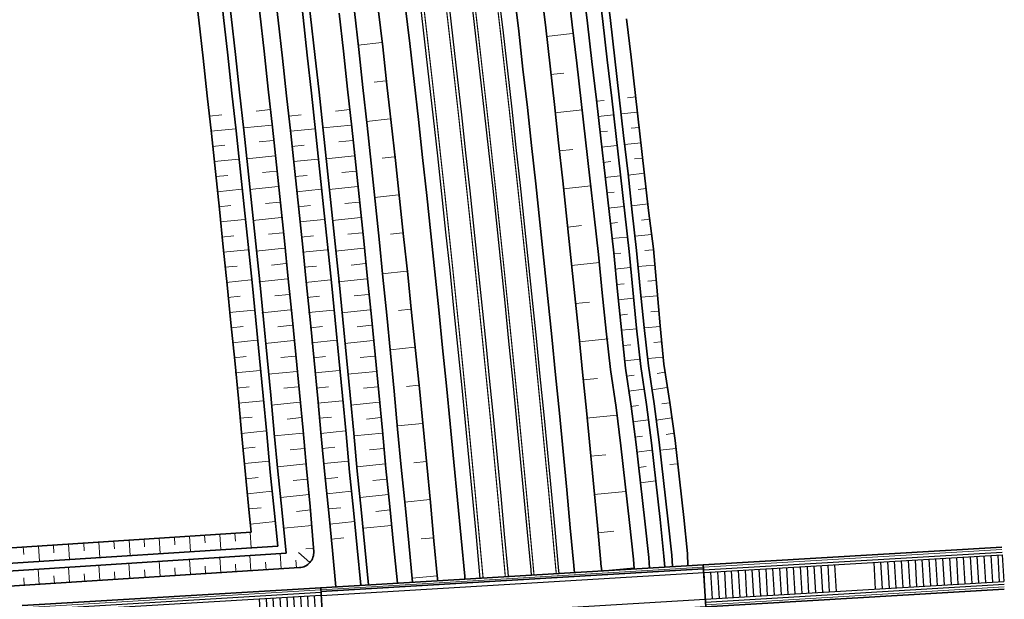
# Model space of a CAD drawing. Header units: metres. Extents: x 154839 to 161660, y 370737 to 378039.
# Tile 71 of 121: x 157143 to 157271, y 373271 to 373346. Entities that reach past the tile are written whole.
import ezdxf

# ---------------------------------------------------------------- set-up
doc = ezdxf.new("R2010")
doc.units = ezdxf.units.M
doc.linetypes.add('VW-3-3_STREEP', pattern=[6, 3, -3])
for name, color, linetype, lineweight in [('B-WE-GW-TALUDARCERING_LANG-G', 100, 'Continuous', 18), ('B-WE-GW-TALUDARCERING_WATER-G', 130, 'Continuous', 18), ('N-CO-BC-BETONVORM-G', 2, 'Continuous', 35), ('N-WE-BV-LEUNING-G', 1, 'BV-LEUNING', 9), ('N-WE-GW-GRONDWERK_BERM-G', 100, 'Continuous', 35), ('N-WE-GW-WATERGANG-G', 130, 'Continuous', 35), ('N-WE-VH-VERHARDING_HALFVERHARDING_BERM-G', 252, 'Continuous', 35), ('N-WE-VH-VERHARDING_KANTVERHARDING-G', 210, 'Continuous', 30), ('N-WE-VW-MARKERING_LANGS_STREEP_33_015-G', 7, 'VW-3-3_STREEP', 35), ('N-WE-VW-MARKERING_LANGS_STREEP_DOORGETROKKEN_015-G', 7, 'Continuous', 35)]:
    doc.layers.add(name, color=color, linetype=linetype, lineweight=lineweight)
doc.layers.add('TDNL----_traptredes', color=1, linetype='Continuous')
doc.linetypes.add('BV-LEUNING', pattern='A,1,[69,NLCS.shx,S=0.2,R=0,X=0,Y=0],1', length=2)

msp = doc.modelspace()

# ---------------------------------------------------------------- linework, layer by layer
at = {"layer": 'B-WE-GW-TALUDARCERING_LANG-G'}
for p, q in [((157211.41, 373344.24), (157214.83, 373344.62)), ((157189.96, 373343.43), (157186.87, 373343.09)), ((157211.97, 373339.26), (157213.71, 373339.46)), ((157190.5, 373338.46), (157188.97, 373338.29)), ((157212.53, 373334.29), (157216.07, 373334.68)), ((157191.04, 373333.49), (157187.95, 373333.16)), ((157213.08, 373329.31), (157214.87, 373329.51)), ((157191.58, 373328.53), (157190.02, 373328.36)), ((157213.64, 373324.34), (157217.22, 373324.74)), ((157192.12, 373323.56), (157188.99, 373323.23)), ((157214.2, 373319.36), (157215.99, 373319.56)), ((157192.66, 373318.6), (157191.08, 373318.43)), ((157214.71, 373314.38), (157218.35, 373314.74)), ((157193.19, 373313.63), (157190.02, 373313.29)), ((157193.73, 373308.67), (157192.13, 373308.5)), ((157215.2, 373309.4), (157217.06, 373309.58)), ((157215.69, 373304.42), (157219.48, 373304.79)), ((157194.27, 373303.7), (157191.05, 373303.36)), ((157216.18, 373299.43), (157218.11, 373299.63)), ((157194.81, 373298.74), (157193.17, 373298.56)), ((157216.67, 373294.45), (157220.61, 373294.84)), ((157195.29, 373293.77), (157192.01, 373293.45)), ((157217.17, 373289.47), (157219.17, 373289.67)), ((157195.77, 373288.8), (157194.13, 373288.64)), ((157217.66, 373284.49), (157221.74, 373284.89)), ((157196.24, 373283.83), (157192.97, 373283.51)), ((157218.15, 373279.51), (157220.23, 373279.71)), ((157196.72, 373278.85), (157195.09, 373278.7)), ((157218.64, 373274.52), (157222.87, 373274.94)), ((157197.2, 373273.88), (157193.93, 373273.57))]:
    msp.add_line(p, q, dxfattribs=at)
at = {"layer": 'B-WE-GW-TALUDARCERING_WATER-G'}
for p, q in [((157217.97, 373335.78), (157218.97, 373335.89)), ((157223.09, 373336.36), (157222.02, 373336.24)), ((157175.45, 373334.69), (157173.58, 373334.5)), ((157185.8, 373334.69), (157183.93, 373334.5)), ((157223.31, 373334.37), (157221.18, 373334.12)), ((157167.49, 373333.83), (157169.11, 373333.99)), ((157177.84, 373333.83), (157179.46, 373333.99)), ((157218.19, 373333.79), (157220.18, 373334)), ((157167.69, 373331.86), (157170.92, 373332.18)), ((157175.65, 373332.68), (157171.92, 373332.31)), ((157178.04, 373331.86), (157181.28, 373332.18)), ((157186, 373332.68), (157182.27, 373332.31)), ((157218.41, 373331.8), (157219.4, 373331.9)), ((157223.54, 373332.37), (157222.48, 373332.25)), ((157175.85, 373330.67), (157173.98, 373330.49)), ((157186.2, 373330.67), (157184.34, 373330.49)), ((157167.89, 373329.89), (157169.5, 373330.05)), ((157178.24, 373329.89), (157179.86, 373330.05)), ((157218.62, 373329.8), (157220.61, 373330.02)), ((157223.77, 373330.38), (157221.63, 373330.13)), ((157168.09, 373327.92), (157171.32, 373328.24)), ((157176.05, 373328.66), (157172.32, 373328.29)), ((157178.44, 373327.92), (157181.67, 373328.24)), ((157186.4, 373328.66), (157182.67, 373328.29)), ((157218.84, 373327.81), (157219.84, 373327.92)), ((157224, 373328.38), (157222.93, 373328.26)), ((157176.25, 373326.66), (157174.39, 373326.47)), ((157186.61, 373326.66), (157184.74, 373326.47)), ((157168.28, 373325.95), (157169.9, 373326.11)), ((157178.64, 373325.95), (157180.25, 373326.11)), ((157219.06, 373325.82), (157221.05, 373326.04)), ((157224.23, 373326.39), (157222.09, 373326.14)), ((157168.48, 373323.98), (157171.72, 373324.3)), ((157176.45, 373324.65), (157172.72, 373324.27)), ((157178.83, 373323.98), (157182.07, 373324.3)), ((157186.81, 373324.65), (157183.08, 373324.27)), ((157224.45, 373324.39), (157223.38, 373324.27)), ((157219.27, 373323.83), (157220.27, 373323.94)), ((157168.68, 373322.01), (157170.3, 373322.17)), ((157176.66, 373322.64), (157174.79, 373322.45)), ((157179.03, 373322.01), (157180.65, 373322.17)), ((157187.01, 373322.64), (157185.14, 373322.45)), ((157219.49, 373321.84), (157221.48, 373322.05)), ((157224.68, 373322.4), (157222.53, 373322.15)), ((157168.88, 373320.04), (157172.11, 373320.36)), ((157176.86, 373320.63), (157173.13, 373320.25)), ((157179.23, 373320.04), (157182.46, 373320.36)), ((157187.21, 373320.63), (157183.48, 373320.25)), ((157224.91, 373320.41), (157223.83, 373320.28)), ((157219.71, 373319.85), (157220.7, 373319.96)), ((157169.08, 373318.07), (157170.69, 373318.23)), ((157177.06, 373318.62), (157175.19, 373318.43)), ((157179.43, 373318.07), (157181.04, 373318.23)), ((157187.41, 373318.62), (157185.55, 373318.43)), ((157219.92, 373317.86), (157221.91, 373318.07)), ((157225.13, 373318.41), (157222.95, 373318.2)), ((157169.27, 373316.1), (157172.51, 373316.42)), ((157177.26, 373316.61), (157173.53, 373316.24)), ((157179.63, 373316.1), (157182.86, 373316.42)), ((157187.61, 373316.61), (157183.88, 373316.24)), ((157225.32, 373316.41), (157224.24, 373316.31)), ((157220.14, 373315.86), (157221.14, 373315.97)), ((157169.47, 373314.13), (157171.09, 373314.29)), ((157177.46, 373314.6), (157175.6, 373314.42)), ((157179.82, 373314.13), (157181.44, 373314.29)), ((157187.82, 373314.6), (157185.95, 373314.42)), ((157220.36, 373313.87), (157222.35, 373314.09)), ((157225.5, 373314.41), (157223.37, 373314.21)), ((157169.67, 373312.16), (157172.9, 373312.48)), ((157177.67, 373312.6), (157173.93, 373312.22)), ((157180.02, 373312.16), (157183.26, 373312.48)), ((157188.02, 373312.6), (157184.29, 373312.22)), ((157220.57, 373311.88), (157221.57, 373311.99)), ((157225.69, 373312.41), (157224.64, 373312.31)), ((157169.87, 373310.19), (157171.48, 373310.35)), ((157177.87, 373310.59), (157176, 373310.4)), ((157180.22, 373310.19), (157181.84, 373310.35)), ((157188.22, 373310.59), (157186.35, 373310.4)), ((157220.79, 373309.89), (157222.78, 373310.11)), ((157225.88, 373310.42), (157223.79, 373310.22)), ((157178.07, 373308.58), (157174.34, 373308.2)), ((157188.42, 373308.58), (157184.69, 373308.2)), ((157170.06, 373308.22), (157173.3, 373308.55)), ((157180.42, 373308.22), (157183.65, 373308.55)), ((157221.01, 373307.9), (157222, 373308.01)), ((157226.07, 373308.42), (157225.04, 373308.32)), ((157170.26, 373306.25), (157171.88, 373306.41)), ((157178.27, 373306.57), (157176.41, 373306.38)), ((157180.62, 373306.25), (157182.23, 373306.41)), ((157188.62, 373306.57), (157186.76, 373306.38)), ((157221.22, 373305.91), (157223.21, 373306.12)), ((157226.26, 373306.42), (157224.22, 373306.23)), ((157170.46, 373304.28), (157173.69, 373304.61)), ((157178.47, 373304.56), (157174.74, 373304.19)), ((157180.81, 373304.28), (157184.05, 373304.61)), ((157188.83, 373304.56), (157185.09, 373304.19)), ((157221.44, 373303.92), (157222.43, 373304.02)), ((157226.45, 373304.42), (157225.44, 373304.33)), ((157170.66, 373302.31), (157172.28, 373302.47)), ((157178.67, 373302.55), (157176.81, 373302.36)), ((157181.01, 373302.31), (157182.63, 373302.47)), ((157189.03, 373302.55), (157187.16, 373302.36)), ((157226.63, 373302.42), (157224.64, 373302.23)), ((157221.66, 373301.92), (157223.65, 373302.14)), ((157170.86, 373300.34), (157174.09, 373300.67)), ((157178.88, 373300.54), (157175.15, 373300.17)), ((157181.21, 373300.34), (157184.44, 373300.67)), ((157189.23, 373300.54), (157185.5, 373300.17)), ((157221.9, 373299.94), (157222.89, 373300.06)), ((157226.88, 373300.43), (157225.89, 373300.28)), ((157171.05, 373298.37), (157172.67, 373298.53)), ((157179.08, 373298.54), (157177.21, 373298.35)), ((157181.41, 373298.37), (157183.02, 373298.53)), ((157189.43, 373298.54), (157187.57, 373298.35)), ((157227.18, 373298.45), (157225.19, 373298.15)), ((157222.15, 373297.95), (157224.17, 373298.21)), ((157171.25, 373296.4), (157174.49, 373296.73)), ((157179.28, 373296.53), (157175.55, 373296.15)), ((157181.6, 373296.4), (157184.84, 373296.73)), ((157189.63, 373296.53), (157185.9, 373296.15)), ((157222.41, 373295.96), (157223.43, 373296.09)), ((157227.47, 373296.46), (157226.47, 373296.31)), ((157171.45, 373294.43), (157173.07, 373294.59)), ((157179.48, 373294.52), (157177.62, 373294.33)), ((157181.8, 373294.43), (157183.42, 373294.59)), ((157189.83, 373294.52), (157187.97, 373294.33)), ((157227.77, 373294.47), (157225.75, 373294.17)), ((157222.67, 373293.98), (157224.73, 373294.24)), ((157171.65, 373292.46), (157174.88, 373292.79)), ((157179.68, 373292.51), (157175.95, 373292.13)), ((157182, 373292.46), (157185.24, 373292.79)), ((157190.04, 373292.51), (157186.31, 373292.13)), ((157222.92, 373291.99), (157223.95, 373292.12)), ((157228.07, 373292.49), (157227.03, 373292.33)), ((157171.85, 373290.49), (157173.46, 373290.65)), ((157182.2, 373290.49), (157183.82, 373290.65)), ((157179.89, 373290.5), (157178.02, 373290.31)), ((157190.24, 373290.5), (157188.37, 373290.31)), ((157223.18, 373290), (157225.21, 373290.26)), ((157228.33, 373290.5), (157226.22, 373290.27)), ((157172.04, 373288.52), (157175.28, 373288.85)), ((157180.09, 373288.49), (157176.36, 373288.12)), ((157182.4, 373288.52), (157185.63, 373288.85)), ((157190.44, 373288.49), (157186.71, 373288.12)), ((157223.44, 373288.02), (157224.44, 373288.15)), ((157228.54, 373288.5), (157227.5, 373288.39)), ((157172.24, 373286.55), (157173.86, 373286.71)), ((157180.29, 373286.48), (157178.42, 373286.3)), ((157182.59, 373286.55), (157184.21, 373286.71)), ((157190.64, 373286.48), (157188.78, 373286.3)), ((157223.69, 373286.03), (157225.68, 373286.29)), ((157172.44, 373284.58), (157175.67, 373284.91)), ((157180.49, 373284.47), (157176.76, 373284.1)), ((157182.79, 373284.58), (157186.03, 373284.91)), ((157190.84, 373284.47), (157187.11, 373284.1)), ((157172.64, 373282.61), (157174.25, 373282.77)), ((157180.69, 373282.47), (157178.83, 373282.28)), ((157182.99, 373282.61), (157184.61, 373282.77)), ((157191.05, 373282.47), (157189.18, 373282.28)), ((157172.83, 373280.64), (157176.07, 373280.97)), ((157180.89, 373280.46), (157177.16, 373280.08)), ((157183.19, 373280.64), (157186.42, 373280.97)), ((157191.25, 373280.46), (157187.52, 373280.08)), ((157164.89, 373279.04), (157165.02, 373277.04)), ((157166.86, 373279.16), (157166.93, 373278.17)), ((157168.84, 373279.29), (157168.96, 373277.3)), ((157170.81, 373279.42), (157170.87, 373278.42)), ((157172.78, 373279.54), (157172.91, 373277.55)), ((157145.18, 373277.77), (157145.31, 373275.78)), ((157147.15, 373277.9), (157147.22, 373276.9)), ((157149.12, 373278.03), (157149.25, 373276.03)), ((157151.09, 373278.15), (157151.16, 373277.15)), ((157153.07, 373278.28), (157153.19, 373276.28)), ((157155.04, 373278.41), (157155.1, 373277.41)), ((157157.01, 373278.53), (157157.14, 373276.54)), ((157158.98, 373278.66), (157159.04, 373277.66)), ((157160.95, 373278.79), (157161.08, 373276.79)), ((157162.92, 373278.91), (157162.99, 373277.91)), ((157183.39, 373278.67), (157185, 373278.84)), ((157143.21, 373277.65), (157143.27, 373276.65)), ((157172.9, 373274.54), (157172.77, 373276.54)), ((157176.84, 373274.8), (157176.72, 373276.79)), ((157180.59, 373275.62), (157179.09, 373276.94)), ((157181.06, 373277.47), (157180.07, 373277.41)), ((157153.19, 373273.28), (157153.06, 373275.27)), ((157157.13, 373273.53), (157157, 373275.53)), ((157161.07, 373273.78), (157160.95, 373275.78)), ((157165.02, 373274.04), (157164.89, 373276.03)), ((157168.96, 373274.29), (157168.83, 373276.28)), ((157170.93, 373274.42), (157170.87, 373275.41)), ((157174.87, 373274.67), (157174.81, 373275.67)), ((157178.82, 373274.92), (157178.75, 373275.92)), ((157145.3, 373272.77), (157145.17, 373274.77)), ((157149.25, 373273.02), (157149.12, 373275.02)), ((157151.22, 373273.15), (157151.15, 373274.15)), ((157155.16, 373273.4), (157155.1, 373274.4)), ((157159.1, 373273.66), (157159.04, 373274.65)), ((157163.04, 373273.91), (157162.98, 373274.91)), ((157166.99, 373274.16), (157166.92, 373275.16)), ((157143.33, 373272.64), (157143.27, 373273.64)), ((157147.27, 373272.9), (157147.21, 373273.89))]:
    msp.add_line(p, q, dxfattribs=at)
at = {"layer": 'N-CO-BC-BETONVORM-G', "flags": 128}
for points in [[(157231.88, 373275.31), (157270.81, 373277.63)], [(157182.03, 373271.84), (157231.91, 373274.81)], [(157182, 373272.34), (157143.07, 373270.02)], [(157232.2, 373269.82), (157271.13, 373272.14)]]:
    msp.add_lwpolyline(points, dxfattribs=at)
msp.add_lwpolyline([(157182.32, 373266.85), (157232.2, 373269.82), (157231.88, 373275.31), (157182, 373272.34)], close=True, dxfattribs=at)
at = {"layer": 'N-WE-BV-LEUNING-G', "flags": 128}
for points in [[(157231.89, 373275.01), (157270.82, 373277.33)], [(157182.02, 373272.04), (157231.89, 373275.01)], [(157182.02, 373272.04), (157143.08, 373269.72)], [(157232.18, 373270.12), (157271.12, 373272.44)]]:
    msp.add_lwpolyline(points, dxfattribs=at)
at = {"layer": 'N-WE-GW-GRONDWERK_BERM-G', "flags": 128}
for points in [[(157181.05, 373392), (157182.29, 373382.08), (157182.89, 373377.14), (157183.5, 373372.2), (157184.09, 373367.26), (157184.68, 373362.31), (157185.26, 373357.37), (157185.83, 373352.43), (157186.39, 373347.48), (157186.95, 373342.54), (157187.49, 373337.59), (157188.04, 373332.64), (157188.56, 373327.69), (157189.09, 373322.74), (157189.6, 373317.79), (157190.11, 373312.84), (157190.6, 373307.89), (157191.1, 373302.94), (157191.56, 373297.98), (157192.03, 373293.03), (157192.48, 373288.07), (157192.99, 373283.12), (157193.49, 373278.17), (157193.98, 373273.05)], [(157218.64, 373274.52), (157218.54, 373275.46), (157218.53, 373275.61), (157218.08, 373280.46), (157217.61, 373285.45), (157217.13, 373290.45), (157216.65, 373295.44), (157216.15, 373300.44), (157215.65, 373305.43), (157215.14, 373310.42), (157214.63, 373315.41), (157214.09, 373320.4), (157213.56, 373325.39), (157213.01, 373330.38), (157212.47, 373335.37), (157211.9, 373340.35), (157211.34, 373345.34), (157210.76, 373350.32)], [(157222.89, 373274.78), (157222.79, 373276.05), (157222.27, 373280.85), (157221.7, 373285.84), (157221.14, 373290.83), (157220.51, 373295.82), (157219.77, 373300.8), (157219.21, 373305.79), (157218.7, 373310.79), (157218.22, 373315.79), (157217.66, 373320.78), (157217.1, 373325.77), (157216.53, 373330.76), (157215.97, 373335.76), (157215.38, 373340.75), (157214.8, 373345.74), (157214.2, 373350.72)], [(157189.5, 373347.84), (157190.08, 373342.89), (157190.64, 373337.94), (157191.2, 373332.99), (157191.74, 373328.04), (157192.29, 373323.09), (157192.81, 373318.13), (157193.34, 373313.18), (157193.85, 373308.22), (157194.36, 373303.27), (157194.86, 373298.31), (157195.35, 373293.35), (157195.83, 373288.39), (157196.31, 373283.43), (157196.77, 373278.47), (157197.23, 373273.51), (157197.24, 373273.39), (157197.26, 373273.25)]]:
    msp.add_lwpolyline(points, dxfattribs=at)
at = {"layer": 'N-WE-GW-WATERGANG-G', "flags": 128}
for points in [[(157149.44, 373540.5), (157150.87, 373530.6), (157169.95, 373381.82), (157170.56, 373376.89), (157171.16, 373371.95), (157171.75, 373367.01), (157172.35, 373362.07), (157172.92, 373357.13), (157173.5, 373352.19), (157174.05, 373347.25), (157174.61, 373342.31), (157175.15, 373337.36), (157175.7, 373332.42), (157176.22, 373327.47), (157176.75, 373322.53), (157177.26, 373317.58), (157177.77, 373312.63), (157178.26, 373307.68), (157178.75, 373302.74), (157179.22, 373297.78), (157179.69, 373292.83), (157180.14, 373287.88), (157180.64, 373282.93), (157181.03, 373278.07)], [(157172.95, 373279.56), (157172.69, 373282.12), (157172.17, 373287.11), (157171.72, 373292.1), (157171.26, 373297.03), (157170.79, 373301.96), (157170.3, 373306.89), (157169.81, 373311.83), (157169.3, 373316.76), (157168.79, 373321.69), (157168.27, 373326.63), (157167.74, 373331.56), (157167.2, 373336.49), (157166.66, 373341.42), (157166.1, 373346.35), (157165.55, 373351.28), (157164.97, 373356.21), (157164.4, 373361.13), (157163.81, 373366.06), (157163.22, 373370.99), (157161.76, 373380.81), (157142.69, 373529.55), (157141.27, 373539.39)], [(157183.99, 373272.46), (157183.54, 373277.2), (157183.04, 373282.12), (157182.53, 373287.11), (157182.07, 373292.1), (157181.61, 373297.03), (157181.14, 373301.96), (157180.65, 373306.89), (157180.16, 373311.83), (157179.65, 373316.76), (157179.14, 373321.69), (157178.62, 373326.63), (157178.1, 373331.56), (157177.55, 373336.49), (157177.01, 373341.42), (157176.46, 373346.35), (157175.9, 373351.28), (157175.33, 373356.21), (157174.75, 373361.13), (157174.16, 373366.06), (157173.58, 373370.99), (157172.11, 373380.81), (157153.04, 373529.55), (157151.62, 373539.39)], [(157145.91, 373529.97), (157164.99, 373381.19), (157166.45, 373371.38), (157167.04, 373366.45), (157167.63, 373361.52), (157168.2, 373356.58), (157168.78, 373351.65), (157169.33, 373346.72), (157169.89, 373341.78), (157170.43, 373336.84), (157170.97, 373331.91), (157171.5, 373326.97), (157172.02, 373322.03), (157172.53, 373317.09), (157173.04, 373312.15), (157173.53, 373307.21), (157174.03, 373302.28), (157174.49, 373297.34), (157174.96, 373292.4), (157175.41, 373287.42), (157175.92, 373282.45), (157176.39, 373277.77)], [(157146.91, 373530.1), (157165.98, 373381.31), (157167.44, 373371.5), (157168.03, 373366.56), (157168.62, 373361.63), (157169.2, 373356.7), (157169.77, 373351.76), (157170.33, 373346.83), (157170.89, 373341.89), (157171.43, 373336.95), (157171.97, 373332.02), (157172.49, 373327.08), (157173.02, 373322.14), (157173.53, 373317.2), (157174.04, 373312.25), (157174.53, 373307.31), (157175.02, 373302.37), (157175.49, 373297.43), (157175.95, 373292.49), (157176.4, 373287.52), (157176.91, 373282.55), (157177.49, 373276.84)], [(157156.27, 373529.97), (157175.34, 373381.19), (157176.8, 373371.38), (157177.39, 373366.45), (157177.98, 373361.52), (157178.56, 373356.58), (157179.13, 373351.65), (157179.69, 373346.72), (157180.24, 373341.78), (157180.79, 373336.84), (157181.33, 373331.91), (157181.85, 373326.97), (157182.38, 373322.03), (157182.89, 373317.09), (157183.39, 373312.15), (157183.89, 373307.21), (157184.38, 373302.28), (157184.85, 373297.34), (157185.31, 373292.4), (157185.76, 373287.42), (157186.27, 373282.45), (157186.77, 373277.52), (157187.24, 373272.65)], [(157157.26, 373530.1), (157176.33, 373381.31), (157177.79, 373371.5), (157178.38, 373366.56), (157178.97, 373361.63), (157179.55, 373356.7), (157180.12, 373351.76), (157180.68, 373346.83), (157181.24, 373341.89), (157181.78, 373336.95), (157182.32, 373332.02), (157182.85, 373327.08), (157183.37, 373322.14), (157183.88, 373317.2), (157184.39, 373312.25), (157184.88, 373307.31), (157185.37, 373302.37), (157185.84, 373297.43), (157186.31, 373292.49), (157186.76, 373287.52), (157187.27, 373282.55), (157187.77, 373277.61), (157188.24, 373272.71)], [(157216.19, 373350.95), (157216.79, 373345.96), (157217.37, 373340.97), (157217.95, 373335.98), (157218.52, 373330.98), (157219.09, 373325.99), (157219.65, 373320.99), (157220.21, 373316), (157220.69, 373310.99), (157221.2, 373305.99), (157221.76, 373300.99), (157222.5, 373296.02), (157223.13, 373291.03), (157223.69, 373286.03), (157224.26, 373281.03), (157224.78, 373276.26), (157224.89, 373274.9)], [(157218.17, 373351.19), (157218.77, 373346.19), (157219.36, 373341.2), (157219.94, 373336.2), (157220.51, 373331.2), (157221.08, 373326.2), (157221.64, 373321.2), (157222.2, 373316.2), (157222.68, 373311.2), (157223.19, 373306.19), (157223.75, 373301.19), (157224.49, 373296.21), (157225.12, 373291.22), (157225.69, 373286.22), (157226.26, 373281.22), (157226.76, 373276.47), (157226.88, 373275.02)], [(157227.88, 373275.08), (157227.76, 373276.57), (157227.25, 373281.31), (157226.68, 373286.31), (157226.12, 373291.31), (157225.49, 373296.31), (157224.74, 373301.29), (157224.19, 373306.29), (157223.67, 373311.3), (157223.19, 373316.31), (157222.63, 373321.31), (157222.07, 373326.31), (157221.5, 373331.31), (157220.93, 373336.31), (157220.35, 373341.31), (157219.77, 373346.31), (157219.16, 373351.3)], [(157184.41, 373347.25), (157184.96, 373342.31), (157185.51, 373337.36), (157186.05, 373332.42), (157186.57, 373327.47), (157187.1, 373322.53), (157187.61, 373317.58), (157188.12, 373312.63), (157188.61, 373307.68), (157189.11, 373302.74), (157189.57, 373297.78), (157190.04, 373292.83), (157190.49, 373287.88), (157191, 373282.93), (157191.5, 373277.98), (157191.99, 373272.94)], [(157229.88, 373275.19), (157229.83, 373276.78), (157229.33, 373281.5), (157228.76, 373286.51), (157228.21, 373291.52), (157227.53, 373296.51), (157226.72, 373301.49), (157226.28, 373306.51), (157225.81, 373311.52), (157225.37, 373316.54), (157224.76, 373321.54), (157224.19, 373326.54), (157223.63, 373331.54), (157223.06, 373336.55), (157222.48, 373341.55), (157221.89, 373346.55)]]:
    msp.add_lwpolyline(points, dxfattribs=at)
at = {"layer": 'N-WE-GW-WATERGANG-G'}
for points in [[(157141.04, 373277.51), (157172.94, 373279.56, -0.414214)], [(157181.02, 373278.13, -0.007092), (157181.03, 373278.07), (157181.09, 373277.07, -0.414214), (157179.22, 373274.95), (157141.36, 373272.52)]]:
    msp.add_lwpolyline(points, format="xyb", dxfattribs=at)
for points in [[(157141.17, 373275.51), (157176.39, 373277.77)], [(157177.49, 373276.84), (157141.23, 373274.51)]]:
    msp.add_lwpolyline(points, dxfattribs=at)
at = {"layer": 'N-WE-VH-VERHARDING_HALFVERHARDING_BERM-G', "flags": 128}
for points in [[(157215.09, 373274.31), (157215.01, 373275.15), (157215, 373275.22), (157214.54, 373280.13), (157214.08, 373285.12), (157213.6, 373290.11), (157213.12, 373295.1), (157212.62, 373300.08), (157212.12, 373305.07), (157211.61, 373310.06), (157211.09, 373315.04), (157210.56, 373320.02), (157210.03, 373325.01), (157209.49, 373329.99), (157208.94, 373334.97), (157208.37, 373339.95), (157207.81, 373344.93), (157207.23, 373349.91)], [(157193.03, 373348.25), (157193.6, 373343.3), (157194.17, 373338.34), (157194.73, 373333.39), (157195.27, 373328.43), (157195.82, 373323.47), (157196.34, 373318.51), (157196.87, 373313.55), (157197.38, 373308.59), (157197.9, 373303.63), (157198.39, 373298.66), (157198.89, 373293.7), (157199.36, 373288.73), (157199.84, 373283.77), (157200.31, 373278.8), (157200.77, 373273.84), (157200.77, 373273.78), (157200.8, 373273.46)]]:
    msp.add_lwpolyline(points, dxfattribs=at)
at = {"layer": 'N-WE-VH-VERHARDING_KANTVERHARDING-G'}
for points in [[(157213.1, 373274.19), (157213.02, 373274.96), (157213.01, 373275.03), (157212.55, 373279.94), (157212.09, 373284.93), (157211.61, 373289.91), (157211.13, 373294.9), (157210.63, 373299.88), (157210.13, 373304.87), (157209.62, 373309.85), (157209.11, 373314.83), (157208.57, 373319.81), (157208.04, 373324.79), (157207.5, 373329.77), (157206.95, 373334.75), (157206.39, 373339.73), (157205.82, 373344.7), (157205.24, 373349.68)], [(157202.8, 373273.58), (157202.76, 373273.96), (157202.76, 373274.02), (157202.3, 373278.99), (157201.83, 373283.96), (157201.36, 373288.93), (157200.88, 373293.89), (157200.38, 373298.86), (157199.89, 373303.83), (157199.37, 373308.79), (157198.86, 373313.76), (157198.33, 373318.72), (157197.8, 373323.69), (157197.26, 373328.65), (157196.71, 373333.61), (157196.15, 373338.57), (157195.59, 373343.53), (157195.01, 373348.49)]]:
    msp.add_lwpolyline(points, dxfattribs=at)
at = {"layer": 'N-WE-VH-VERHARDING_KANTVERHARDING-G', "flags": 128}
for points in [[(157198.64, 373348.91), (157199.22, 373343.94), (157199.78, 373338.98), (157200.34, 373334.01), (157200.89, 373329.05), (157201.43, 373324.08), (157201.96, 373319.11), (157202.49, 373314.14), (157203, 373309.17), (157203.52, 373304.2), (157204.01, 373299.22), (157204.51, 373294.25), (157204.99, 373289.28), (157205.47, 373284.3), (157205.93, 373279.33), (157206.39, 373274.35), (157206.39, 373274.34), (157206.44, 373273.8)], [(157201.62, 373349.26), (157202.2, 373344.29), (157202.76, 373339.32), (157203.32, 373334.35), (157203.87, 373329.37), (157204.42, 373324.4), (157204.95, 373319.43), (157205.48, 373314.45), (157205.99, 373309.48), (157206.5, 373304.5), (157207, 373299.52), (157207.49, 373294.54), (157207.97, 373289.56), (157208.45, 373284.59), (157208.92, 373279.6), (157209.38, 373274.65), (157209.38, 373274.62), (157209.44, 373273.98)], [(157182.06, 373271.34), (157231.94, 373274.31)], [(157182.27, 373267.85), (157232.14, 373270.82)]]:
    msp.add_lwpolyline(points, dxfattribs=at)
at = {"layer": 'N-WE-VW-MARKERING_LANGS_STREEP_33_015-G', "flags": 128}
for points in [[(156963.78, 374689.47, 0.15, 0.15, 0), (156965.21, 374686.28, 0.15, 0.15, 0), (156967.22, 374681.65, 0.15, 0.15, 0), (156969.19, 374677, 0.15, 0.15, 0), (156971.11, 374672.34, 0.15, 0.15, 0), (156972.99, 374667.65, 0.15, 0.15, 0), (156974.82, 374662.95, 0.15, 0.15, 0), (156976.6, 374658.22, 0.15, 0.15, 0), (156978.31, 374653.47, 0.15, 0.15, 0), (156980.02, 374648.72, 0.15, 0.15, 0), (156981.66, 374643.95, 0.15, 0.15, 0), (156983.25, 374639.17, 0.15, 0.15, 0), (156984.8, 374634.37, 0.15, 0.15, 0), (156986.31, 374629.57, 0.15, 0.15, 0), (156987.79, 374624.76, 0.15, 0.15, 0), (156989.24, 374619.95, 0.15, 0.15, 0), (156990.66, 374615.13, 0.15, 0.15, 0), (156990.66, 374615.13, 0.15, 0.15, 0), (156992.06, 374610.31, 0.15, 0.15, 0), (156993.44, 374605.49, 0.15, 0.15, 0), (156994.81, 374600.67, 0.15, 0.15, 0), (156996.17, 374595.85, 0.15, 0.15, 0), (156997.52, 374591.04, 0.15, 0.15, 0), (156998.88, 374586.22, 0.15, 0.15, 0), (157000.23, 374581.41, 0.15, 0.15, 0), (157001.59, 374576.6, 0.15, 0.15, 0), (157002.94, 374571.78, 0.15, 0.15, 0), (157004.29, 374566.97, 0.15, 0.15, 0), (157005.65, 374562.16, 0.15, 0.15, 0), (157007, 374557.34, 0.15, 0.15, 0), (157008.35, 374552.53, 0.15, 0.15, 0), (157009.71, 374547.72, 0.15, 0.15, 0), (157011.06, 374542.9, 0.15, 0.15, 0), (157012.41, 374538.09, 0.15, 0.15, 0), (157013.77, 374533.28, 0.15, 0.15, 0), (157015.12, 374528.47, 0.15, 0.15, 0), (157016.47, 374523.65, 0.15, 0.15, 0), (157017.83, 374518.84, 0.15, 0.15, 0), (157019.18, 374514.03, 0.15, 0.15, 0), (157020.53, 374509.21, 0.15, 0.15, 0), (157021.89, 374504.4, 0.15, 0.15, 0), (157023.24, 374499.59, 0.15, 0.15, 0), (157024.6, 374494.77, 0.15, 0.15, 0), (157025.95, 374489.96, 0.15, 0.15, 0), (157027.3, 374485.15, 0.15, 0.15, 0), (157028.66, 374480.33, 0.15, 0.15, 0), (157031.36, 374470.71, 0.15, 0.15, 0), (157034.07, 374461.08, 0.15, 0.15, 0), (157036.78, 374451.45, 0.15, 0.15, 0), (157039.48, 374441.83, 0.15, 0.15, 0), (157042.19, 374432.2, 0.15, 0.15, 0), (157044.9, 374422.57, 0.15, 0.15, 0), (157047.61, 374412.95, 0.15, 0.15, 0), (157050.31, 374403.32, 0.15, 0.15, 0), (157053.02, 374393.68, 0.15, 0.15, 0), (157054.35, 374388.85, 0.15, 0.15, 0), (157055.69, 374384.02, 0.15, 0.15, 0), (157056.99, 374379.18, 0.15, 0.15, 0), (157058.3, 374374.34, 0.15, 0.15, 0), (157059.58, 374369.49, 0.15, 0.15, 0), (157060.86, 374364.64, 0.15, 0.15, 0), (157062.11, 374359.78, 0.15, 0.15, 0), (157063.36, 374354.93, 0.15, 0.15, 0), (157064.58, 374350.06, 0.15, 0.15, 0), (157065.8, 374345.2, 0.15, 0.15, 0), (157066.99, 374340.33, 0.15, 0.15, 0), (157068.18, 374335.46, 0.15, 0.15, 0), (157069.34, 374330.58, 0.15, 0.15, 0), (157070.51, 374325.71, 0.15, 0.15, 0), (157071.64, 374320.82, 0.15, 0.15, 0), (157072.78, 374315.94, 0.15, 0.15, 0), (157073.88, 374311.05, 0.15, 0.15, 0), (157074.99, 374306.16, 0.15, 0.15, 0), (157076.07, 374301.26, 0.15, 0.15, 0), (157077.14, 374296.36, 0.15, 0.15, 0), (157078.19, 374291.46, 0.15, 0.15, 0), (157079.24, 374286.56, 0.15, 0.15, 0), (157080.26, 374281.65, 0.15, 0.15, 0), (157081.28, 374276.74, 0.15, 0.15, 0), (157082.27, 374271.82, 0.15, 0.15, 0), (157083.26, 374266.91, 0.15, 0.15, 0), (157084.22, 374261.99, 0.15, 0.15, 0), (157085.18, 374257.06, 0.15, 0.15, 0), (157086.11, 374252.14, 0.15, 0.15, 0), (157087.05, 374247.21, 0.15, 0.15, 0), (157087.95, 374242.28, 0.15, 0.15, 0), (157088.85, 374237.35, 0.15, 0.15, 0), (157089.73, 374232.41, 0.15, 0.15, 0), (157090.6, 374227.47, 0.15, 0.15, 0), (157091.45, 374222.53, 0.15, 0.15, 0), (157092.29, 374217.59, 0.15, 0.15, 0), (157093.11, 374212.64, 0.15, 0.15, 0), (157093.93, 374207.69, 0.15, 0.15, 0), (157094.71, 374202.74, 0.15, 0.15, 0), (157095.5, 374197.79, 0.15, 0.15, 0), (157096.26, 374192.83, 0.15, 0.15, 0), (157097.02, 374187.88, 0.15, 0.15, 0), (157097.75, 374182.92, 0.15, 0.15, 0), (157098.48, 374177.96, 0.15, 0.15, 0), (157099.18, 374172.99, 0.15, 0.15, 0), (157099.88, 374168.03, 0.15, 0.15, 0), (157100.55, 374163.06, 0.15, 0.15, 0), (157101.22, 374158.09, 0.15, 0.15, 0), (157101.86, 374153.12, 0.15, 0.15, 0), (157102.5, 374148.16, 0.15, 0.15, 0), (157103.78, 374138.24, 0.15, 0.15, 0), (157105.05, 374128.32, 0.15, 0.15, 0), (157106.33, 374118.4, 0.15, 0.15, 0), (157107.6, 374108.48, 0.15, 0.15, 0), (157108.87, 374098.56, 0.15, 0.15, 0), (157110.15, 374088.64, 0.15, 0.15, 0), (157111.42, 374078.73, 0.15, 0.15, 0), (157112.7, 374068.81, 0.15, 0.15, 0), (157113.97, 374058.89, 0.15, 0.15, 0), (157114.61, 374053.93, 0.15, 0.15, 0), (157115.24, 374048.97, 0.15, 0.15, 0), (157115.88, 374044.01, 0.15, 0.15, 0), (157116.52, 374039.05, 0.15, 0.15, 0), (157117.16, 374034.09, 0.15, 0.15, 0), (157117.79, 374029.13, 0.15, 0.15, 0), (157118.43, 374024.17, 0.15, 0.15, 0), (157119.07, 374019.21, 0.15, 0.15, 0), (157119.7, 374014.26, 0.15, 0.15, 0), (157120.34, 374009.3, 0.15, 0.15, 0), (157120.98, 374004.34, 0.15, 0.15, 0), (157121.62, 373999.38, 0.15, 0.15, 0), (157122.25, 373994.42, 0.15, 0.15, 0), (157122.89, 373989.46, 0.15, 0.15, 0), (157123.53, 373984.5, 0.15, 0.15, 0), (157124.16, 373979.54, 0.15, 0.15, 0), (157124.8, 373974.58, 0.15, 0.15, 0), (157125.44, 373969.62, 0.15, 0.15, 0), (157126.07, 373964.66, 0.15, 0.15, 0), (157126.71, 373959.7, 0.15, 0.15, 0), (157127.35, 373954.74, 0.15, 0.15, 0), (157127.99, 373949.79, 0.15, 0.15, 0), (157128.62, 373944.83, 0.15, 0.15, 0), (157129.26, 373939.87, 0.15, 0.15, 0), (157129.9, 373934.91, 0.15, 0.15, 0), (157130.53, 373929.95, 0.15, 0.15, 0), (157131.17, 373924.99, 0.15, 0.15, 0), (157131.81, 373920.03, 0.15, 0.15, 0), (157132.45, 373915.07, 0.15, 0.15, 0), (157133.08, 373910.11, 0.15, 0.15, 0), (157133.72, 373905.15, 0.15, 0.15, 0), (157134.36, 373900.19, 0.15, 0.15, 0), (157134.99, 373895.23, 0.15, 0.15, 0), (157135.63, 373890.27, 0.15, 0.15, 0), (157136.27, 373885.32, 0.15, 0.15, 0), (157136.9, 373880.36, 0.15, 0.15, 0), (157137.54, 373875.4, 0.15, 0.15, 0), (157138.18, 373870.44, 0.15, 0.15, 0), (157138.82, 373865.48, 0.15, 0.15, 0), (157139.45, 373860.52, 0.15, 0.15, 0), (157140.09, 373855.56, 0.15, 0.15, 0), (157140.73, 373850.6, 0.15, 0.15, 0), (157141.36, 373845.64, 0.15, 0.15, 0), (157142, 373840.68, 0.15, 0.15, 0), (157142.64, 373835.72, 0.15, 0.15, 0), (157143.28, 373830.76, 0.15, 0.15, 0), (157143.91, 373825.8, 0.15, 0.15, 0), (157144.55, 373820.84, 0.15, 0.15, 0), (157145.19, 373815.89, 0.15, 0.15, 0), (157145.82, 373810.93, 0.15, 0.15, 0), (157146.46, 373805.97, 0.15, 0.15, 0), (157147.1, 373801.01, 0.15, 0.15, 0), (157147.73, 373796.05, 0.15, 0.15, 0), (157148.37, 373791.09, 0.15, 0.15, 0), (157149.01, 373786.13, 0.15, 0.15, 0), (157149.65, 373781.17, 0.15, 0.15, 0), (157150.28, 373776.21, 0.15, 0.15, 0), (157150.92, 373771.25, 0.15, 0.15, 0), (157151.56, 373766.29, 0.15, 0.15, 0), (157152.19, 373761.33, 0.15, 0.15, 0), (157152.83, 373756.37, 0.15, 0.15, 0), (157153.47, 373751.42, 0.15, 0.15, 0), (157154.11, 373746.46, 0.15, 0.15, 0), (157154.74, 373741.5, 0.15, 0.15, 0), (157155.38, 373736.54, 0.15, 0.15, 0), (157156.02, 373731.58, 0.15, 0.15, 0), (157156.65, 373726.62, 0.15, 0.15, 0), (157157.29, 373721.66, 0.15, 0.15, 0), (157157.93, 373716.7, 0.15, 0.15, 0), (157158.56, 373711.74, 0.15, 0.15, 0), (157159.2, 373706.78, 0.15, 0.15, 0), (157159.84, 373701.82, 0.15, 0.15, 0), (157160.48, 373696.86, 0.15, 0.15, 0), (157161.11, 373691.9, 0.15, 0.15, 0), (157161.75, 373686.95, 0.15, 0.15, 0), (157162.39, 373681.99, 0.15, 0.15, 0), (157163.02, 373677.03, 0.15, 0.15, 0), (157163.66, 373672.07, 0.15, 0.15, 0), (157164.3, 373667.11, 0.15, 0.15, 0), (157164.94, 373662.15, 0.15, 0.15, 0), (157165.57, 373657.19, 0.15, 0.15, 0), (157166.21, 373652.23, 0.15, 0.15, 0), (157166.85, 373647.27, 0.15, 0.15, 0), (157167.48, 373642.31, 0.15, 0.15, 0), (157168.76, 373632.39, 0.15, 0.15, 0), (157170.03, 373622.48, 0.15, 0.15, 0), (157171.31, 373612.56, 0.15, 0.15, 0), (157172.58, 373602.64, 0.15, 0.15, 0), (157173.85, 373592.72, 0.15, 0.15, 0), (157175.13, 373582.8, 0.15, 0.15, 0), (157176.4, 373572.88, 0.15, 0.15, 0), (157177.68, 373562.96, 0.15, 0.15, 0), (157178.95, 373553.05, 0.15, 0.15, 0), (157180.23, 373543.13, 0.15, 0.15, 0), (157181.5, 373533.21, 0.15, 0.15, 0), (157182.77, 373523.29, 0.15, 0.15, 0), (157184.05, 373513.37, 0.15, 0.15, 0), (157185.32, 373503.45, 0.15, 0.15, 0), (157186.6, 373493.53, 0.15, 0.15, 0), (157187.87, 373483.62, 0.15, 0.15, 0), (157189.14, 373473.7, 0.15, 0.15, 0), (157190.42, 373463.78, 0.15, 0.15, 0), (157191.69, 373453.86, 0.15, 0.15, 0), (157192.97, 373443.94, 0.15, 0.15, 0), (157194.24, 373434.02, 0.15, 0.15, 0), (157195.51, 373424.11, 0.15, 0.15, 0), (157196.79, 373414.19, 0.15, 0.15, 0), (157198.06, 373404.27, 0.15, 0.15, 0), (157199.34, 373394.35, 0.15, 0.15, 0), (157200.61, 373384.43, 0.15, 0.15, 0), (157201.24, 373379.46, 0.15, 0.15, 0), (157201.87, 373374.49, 0.15, 0.15, 0), (157202.48, 373369.52, 0.15, 0.15, 0), (157203.1, 373364.55, 0.15, 0.15, 0), (157203.69, 373359.58, 0.15, 0.15, 0), (157204.29, 373354.61, 0.15, 0.15, 0), (157204.87, 373349.64, 0.15, 0.15, 0), (157205.45, 373344.66, 0.15, 0.15, 0), (157206.01, 373339.68, 0.15, 0.15, 0), (157206.58, 373334.71, 0.15, 0.15, 0), (157207.12, 373329.73, 0.15, 0.15, 0), (157207.67, 373324.75, 0.15, 0.15, 0), (157208.2, 373319.77, 0.15, 0.15, 0), (157208.73, 373314.79, 0.15, 0.15, 0), (157209.25, 373309.81, 0.15, 0.15, 0), (157209.76, 373304.83, 0.15, 0.15, 0), (157210.26, 373299.85, 0.15, 0.15, 0), (157210.75, 373294.86, 0.15, 0.15, 0), (157211.23, 373289.88, 0.15, 0.15, 0), (157211.72, 373284.89, 0.15, 0.15, 0), (157212.18, 373279.91, 0.15, 0.15, 0), (157212.64, 373274.92, 0.15, 0.15, 0), (157212.72, 373274.17, 0, 0, 0)], [(156955.21, 374685.25, 0.15, 0.15, 0), (156956.47, 374682.42, 0.15, 0.15, 0), (156958.45, 374677.88, 0.15, 0.15, 0), (156960.38, 374673.32, 0.15, 0.15, 0), (156962.26, 374668.74, 0.15, 0.15, 0), (156964.1, 374664.15, 0.15, 0.15, 0), (156965.9, 374659.53, 0.15, 0.15, 0), (156967.65, 374654.9, 0.15, 0.15, 0), (156969.32, 374650.24, 0.15, 0.15, 0), (156971, 374645.58, 0.15, 0.15, 0), (156972.61, 374640.89, 0.15, 0.15, 0), (156974.18, 374636.19, 0.15, 0.15, 0), (156975.7, 374631.47, 0.15, 0.15, 0), (156977.19, 374626.73, 0.15, 0.15, 0), (156978.65, 374621.98, 0.15, 0.15, 0), (156980.08, 374617.22, 0.15, 0.15, 0), (156981.49, 374612.45, 0.15, 0.15, 0), (156981.49, 374612.44, 0.15, 0.15, 0), (156982.88, 374607.66, 0.15, 0.15, 0), (156984.26, 374602.87, 0.15, 0.15, 0), (156985.62, 374598.07, 0.15, 0.15, 0), (156986.98, 374593.26, 0.15, 0.15, 0), (156988.33, 374588.45, 0.15, 0.15, 0), (156989.68, 374583.64, 0.15, 0.15, 0), (156991.04, 374578.83, 0.15, 0.15, 0), (156992.39, 374574.01, 0.15, 0.15, 0), (156993.75, 374569.2, 0.15, 0.15, 0), (156995.1, 374564.39, 0.15, 0.15, 0), (156996.45, 374559.57, 0.15, 0.15, 0), (156997.81, 374554.76, 0.15, 0.15, 0), (156999.16, 374549.95, 0.15, 0.15, 0), (157000.51, 374545.13, 0.15, 0.15, 0), (157001.87, 374540.32, 0.15, 0.15, 0), (157003.22, 374535.51, 0.15, 0.15, 0), (157004.57, 374530.69, 0.15, 0.15, 0), (157005.93, 374525.88, 0.15, 0.15, 0), (157007.28, 374521.07, 0.15, 0.15, 0), (157008.63, 374516.25, 0.15, 0.15, 0), (157009.99, 374511.44, 0.15, 0.15, 0), (157011.34, 374506.63, 0.15, 0.15, 0), (157012.69, 374501.81, 0.15, 0.15, 0), (157014.05, 374497, 0.15, 0.15, 0), (157015.4, 374492.19, 0.15, 0.15, 0), (157016.76, 374487.37, 0.15, 0.15, 0), (157018.11, 374482.56, 0.15, 0.15, 0), (157019.46, 374477.75, 0.15, 0.15, 0), (157022.17, 374468.12, 0.15, 0.15, 0), (157024.88, 374458.49, 0.15, 0.15, 0), (157027.58, 374448.87, 0.15, 0.15, 0), (157030.29, 374439.24, 0.15, 0.15, 0), (157033, 374429.61, 0.15, 0.15, 0), (157035.7, 374419.99, 0.15, 0.15, 0), (157038.41, 374410.36, 0.15, 0.15, 0), (157041.12, 374400.73, 0.15, 0.15, 0), (157043.82, 374391.11, 0.15, 0.15, 0), (157045.15, 374386.31, 0.15, 0.15, 0), (157046.48, 374381.5, 0.15, 0.15, 0), (157047.77, 374376.69, 0.15, 0.15, 0), (157049.07, 374371.87, 0.15, 0.15, 0), (157050.34, 374367.05, 0.15, 0.15, 0), (157051.61, 374362.23, 0.15, 0.15, 0), (157052.86, 374357.4, 0.15, 0.15, 0), (157054.1, 374352.57, 0.15, 0.15, 0), (157055.31, 374347.74, 0.15, 0.15, 0), (157056.53, 374342.9, 0.15, 0.15, 0), (157057.71, 374338.06, 0.15, 0.15, 0), (157058.9, 374333.22, 0.15, 0.15, 0), (157060.05, 374328.37, 0.15, 0.15, 0), (157061.21, 374323.52, 0.15, 0.15, 0), (157062.34, 374318.66, 0.15, 0.15, 0), (157063.47, 374313.8, 0.15, 0.15, 0), (157064.57, 374308.94, 0.15, 0.15, 0), (157065.67, 374304.08, 0.15, 0.15, 0), (157066.74, 374299.21, 0.15, 0.15, 0), (157067.81, 374294.34, 0.15, 0.15, 0), (157068.85, 374289.46, 0.15, 0.15, 0), (157069.89, 374284.59, 0.15, 0.15, 0), (157070.91, 374279.7, 0.15, 0.15, 0), (157071.92, 374274.82, 0.15, 0.15, 0), (157072.91, 374269.94, 0.15, 0.15, 0), (157073.89, 374265.05, 0.15, 0.15, 0), (157074.85, 374260.15, 0.15, 0.15, 0), (157075.8, 374255.26, 0.15, 0.15, 0), (157076.73, 374250.36, 0.15, 0.15, 0), (157077.66, 374245.46, 0.15, 0.15, 0), (157078.56, 374240.56, 0.15, 0.15, 0), (157079.46, 374235.65, 0.15, 0.15, 0), (157080.32, 374230.74, 0.15, 0.15, 0), (157081.19, 374225.84, 0.15, 0.15, 0), (157082.04, 374220.92, 0.15, 0.15, 0), (157082.88, 374216.01, 0.15, 0.15, 0), (157083.69, 374211.09, 0.15, 0.15, 0), (157084.5, 374206.17, 0.15, 0.15, 0), (157085.28, 374201.24, 0.15, 0.15, 0), (157086.07, 374196.32, 0.15, 0.15, 0), (157086.82, 374191.39, 0.15, 0.15, 0), (157087.57, 374186.46, 0.15, 0.15, 0), (157088.3, 374181.53, 0.15, 0.15, 0), (157089.02, 374176.6, 0.15, 0.15, 0), (157089.72, 374171.66, 0.15, 0.15, 0), (157090.42, 374166.72, 0.15, 0.15, 0), (157091.08, 374161.78, 0.15, 0.15, 0), (157091.75, 374156.84, 0.15, 0.15, 0), (157092.39, 374151.89, 0.15, 0.15, 0), (157093.03, 374146.94, 0.15, 0.15, 0), (157094.31, 374137.02, 0.15, 0.15, 0), (157095.58, 374127.1, 0.15, 0.15, 0), (157096.85, 374117.18, 0.15, 0.15, 0), (157098.13, 374107.26, 0.15, 0.15, 0), (157099.4, 374097.35, 0.15, 0.15, 0), (157100.68, 374087.43, 0.15, 0.15, 0), (157101.95, 374077.51, 0.15, 0.15, 0), (157103.22, 374067.59, 0.15, 0.15, 0), (157104.5, 374057.67, 0.15, 0.15, 0), (157105.14, 374052.71, 0.15, 0.15, 0), (157105.77, 374047.75, 0.15, 0.15, 0), (157106.41, 374042.79, 0.15, 0.15, 0), (157107.05, 374037.84, 0.15, 0.15, 0), (157107.68, 374032.88, 0.15, 0.15, 0), (157108.32, 374027.92, 0.15, 0.15, 0), (157108.96, 374022.96, 0.15, 0.15, 0), (157109.59, 374018, 0.15, 0.15, 0), (157110.23, 374013.04, 0.15, 0.15, 0), (157110.87, 374008.08, 0.15, 0.15, 0), (157111.51, 374003.12, 0.15, 0.15, 0), (157112.14, 373998.16, 0.15, 0.15, 0), (157112.78, 373993.2, 0.15, 0.15, 0), (157113.42, 373988.24, 0.15, 0.15, 0), (157114.05, 373983.28, 0.15, 0.15, 0), (157114.69, 373978.32, 0.15, 0.15, 0), (157115.33, 373973.36, 0.15, 0.15, 0), (157115.97, 373968.41, 0.15, 0.15, 0), (157116.6, 373963.45, 0.15, 0.15, 0), (157117.24, 373958.49, 0.15, 0.15, 0), (157117.88, 373953.53, 0.15, 0.15, 0), (157118.51, 373948.57, 0.15, 0.15, 0), (157119.15, 373943.61, 0.15, 0.15, 0), (157119.79, 373938.65, 0.15, 0.15, 0), (157120.42, 373933.69, 0.15, 0.15, 0), (157121.06, 373928.73, 0.15, 0.15, 0), (157121.7, 373923.77, 0.15, 0.15, 0), (157122.34, 373918.81, 0.15, 0.15, 0), (157122.97, 373913.85, 0.15, 0.15, 0), (157123.61, 373908.89, 0.15, 0.15, 0), (157124.25, 373903.94, 0.15, 0.15, 0), (157124.88, 373898.98, 0.15, 0.15, 0), (157125.52, 373894.02, 0.15, 0.15, 0), (157126.16, 373889.06, 0.15, 0.15, 0), (157126.8, 373884.1, 0.15, 0.15, 0), (157127.43, 373879.14, 0.15, 0.15, 0), (157128.07, 373874.18, 0.15, 0.15, 0), (157128.71, 373869.22, 0.15, 0.15, 0), (157129.34, 373864.26, 0.15, 0.15, 0), (157129.98, 373859.3, 0.15, 0.15, 0), (157130.62, 373854.34, 0.15, 0.15, 0), (157131.25, 373849.38, 0.15, 0.15, 0), (157131.89, 373844.42, 0.15, 0.15, 0), (157132.53, 373839.47, 0.15, 0.15, 0), (157133.17, 373834.51, 0.15, 0.15, 0), (157133.8, 373829.55, 0.15, 0.15, 0), (157134.44, 373824.59, 0.15, 0.15, 0), (157135.08, 373819.63, 0.15, 0.15, 0), (157135.71, 373814.67, 0.15, 0.15, 0), (157136.35, 373809.71, 0.15, 0.15, 0), (157136.99, 373804.75, 0.15, 0.15, 0), (157137.63, 373799.79, 0.15, 0.15, 0), (157138.26, 373794.83, 0.15, 0.15, 0), (157138.9, 373789.87, 0.15, 0.15, 0), (157139.54, 373784.91, 0.15, 0.15, 0), (157140.17, 373779.95, 0.15, 0.15, 0), (157140.81, 373774.99, 0.15, 0.15, 0), (157141.45, 373770.04, 0.15, 0.15, 0), (157142.09, 373765.08, 0.15, 0.15, 0), (157142.72, 373760.12, 0.15, 0.15, 0), (157143.36, 373755.16, 0.15, 0.15, 0), (157144, 373750.2, 0.15, 0.15, 0), (157144.63, 373745.24, 0.15, 0.15, 0), (157145.27, 373740.28, 0.15, 0.15, 0), (157145.91, 373735.32, 0.15, 0.15, 0), (157146.54, 373730.36, 0.15, 0.15, 0), (157147.18, 373725.4, 0.15, 0.15, 0), (157147.82, 373720.44, 0.15, 0.15, 0), (157148.46, 373715.48, 0.15, 0.15, 0), (157149.09, 373710.52, 0.15, 0.15, 0), (157149.73, 373705.57, 0.15, 0.15, 0), (157150.37, 373700.61, 0.15, 0.15, 0), (157151, 373695.65, 0.15, 0.15, 0), (157151.64, 373690.69, 0.15, 0.15, 0), (157152.28, 373685.73, 0.15, 0.15, 0), (157152.92, 373680.77, 0.15, 0.15, 0), (157153.55, 373675.81, 0.15, 0.15, 0), (157154.19, 373670.85, 0.15, 0.15, 0), (157154.83, 373665.89, 0.15, 0.15, 0), (157155.46, 373660.93, 0.15, 0.15, 0), (157156.1, 373655.97, 0.15, 0.15, 0), (157156.74, 373651.01, 0.15, 0.15, 0), (157157.37, 373646.05, 0.15, 0.15, 0), (157158.01, 373641.1, 0.15, 0.15, 0), (157159.29, 373631.18, 0.15, 0.15, 0), (157160.56, 373621.26, 0.15, 0.15, 0), (157161.83, 373611.34, 0.15, 0.15, 0), (157163.11, 373601.42, 0.15, 0.15, 0), (157164.38, 373591.5, 0.15, 0.15, 0), (157165.66, 373581.58, 0.15, 0.15, 0), (157166.93, 373571.67, 0.15, 0.15, 0), (157168.2, 373561.75, 0.15, 0.15, 0), (157169.48, 373551.83, 0.15, 0.15, 0), (157170.75, 373541.91, 0.15, 0.15, 0), (157172.03, 373531.99, 0.15, 0.15, 0), (157173.3, 373522.07, 0.15, 0.15, 0), (157174.58, 373512.15, 0.15, 0.15, 0), (157175.85, 373502.24, 0.15, 0.15, 0), (157177.12, 373492.32, 0.15, 0.15, 0), (157178.4, 373482.4, 0.15, 0.15, 0), (157179.67, 373472.48, 0.15, 0.15, 0), (157180.95, 373462.56, 0.15, 0.15, 0), (157182.22, 373452.64, 0.15, 0.15, 0), (157183.49, 373442.73, 0.15, 0.15, 0), (157184.77, 373432.81, 0.15, 0.15, 0), (157186.04, 373422.89, 0.15, 0.15, 0), (157187.32, 373412.97, 0.15, 0.15, 0), (157188.59, 373403.05, 0.15, 0.15, 0), (157189.87, 373393.13, 0.15, 0.15, 0), (157191.14, 373383.21, 0.15, 0.15, 0), (157191.77, 373378.26, 0.15, 0.15, 0), (157192.39, 373373.31, 0.15, 0.15, 0), (157193.01, 373368.36, 0.15, 0.15, 0), (157193.62, 373363.4, 0.15, 0.15, 0), (157194.21, 373358.44, 0.15, 0.15, 0), (157194.81, 373353.49, 0.15, 0.15, 0), (157195.39, 373348.53, 0.15, 0.15, 0), (157195.96, 373343.57, 0.15, 0.15, 0), (157196.53, 373338.61, 0.15, 0.15, 0), (157197.09, 373333.65, 0.15, 0.15, 0), (157197.63, 373328.69, 0.15, 0.15, 0), (157198.18, 373323.73, 0.15, 0.15, 0), (157198.71, 373318.76, 0.15, 0.15, 0), (157199.23, 373313.8, 0.15, 0.15, 0), (157199.75, 373308.83, 0.15, 0.15, 0), (157200.26, 373303.87, 0.15, 0.15, 0), (157200.75, 373298.9, 0.15, 0.15, 0), (157201.25, 373293.93, 0.15, 0.15, 0), (157201.73, 373288.96, 0.15, 0.15, 0), (157202.21, 373283.99, 0.15, 0.15, 0), (157202.67, 373279.02, 0.15, 0.15, 0), (157203.13, 373274.05, 0.15, 0.15, 0), (157203.14, 373274, 0.15, 0.15, 0), (157203.17, 373273.6, 0, 0, 0)]]:
    msp.add_lwpolyline(points, format="xyseb", dxfattribs=at)
at = {"layer": 'N-WE-VW-MARKERING_LANGS_STREEP_DOORGETROKKEN_015-G', "flags": 128}
for points in [[(157198.27, 373348.87, 0.15, 0.15, 0), (157198.84, 373343.9, 0.15, 0.15, 0), (157199.41, 373338.94, 0.15, 0.15, 0), (157199.97, 373333.97, 0.15, 0.15, 0), (157200.51, 373329, 0.15, 0.15, 0), (157201.06, 373324.04, 0.15, 0.15, 0), (157201.59, 373319.07, 0.15, 0.15, 0), (157202.12, 373314.1, 0.15, 0.15, 0), (157202.63, 373309.13, 0.15, 0.15, 0), (157203.14, 373304.16, 0.15, 0.15, 0), (157203.64, 373299.19, 0.15, 0.15, 0), (157204.14, 373294.21, 0.15, 0.15, 0), (157204.62, 373289.24, 0.15, 0.15, 0), (157205.09, 373284.27, 0.15, 0.15, 0), (157205.56, 373279.29, 0.15, 0.15, 0), (157206.02, 373274.32, 0.15, 0.15, 0), (157206.02, 373274.3, 0.15, 0.15, 0), (157206.07, 373273.78, 0.15, 0.15, 0)], [(157201.99, 373349.3, 0.15, 0.15, 0), (157202.57, 373344.33, 0.15, 0.15, 0), (157203.13, 373339.36, 0.15, 0.15, 0), (157203.7, 373334.39, 0.15, 0.15, 0), (157204.24, 373329.41, 0.15, 0.15, 0), (157204.79, 373324.44, 0.15, 0.15, 0), (157205.32, 373319.47, 0.15, 0.15, 0), (157205.85, 373314.49, 0.15, 0.15, 0), (157206.36, 373309.51, 0.15, 0.15, 0), (157206.87, 373304.54, 0.15, 0.15, 0), (157207.37, 373299.56, 0.15, 0.15, 0), (157207.87, 373294.58, 0.15, 0.15, 0), (157208.35, 373289.6, 0.15, 0.15, 0), (157208.83, 373284.62, 0.15, 0.15, 0), (157209.29, 373279.64, 0.15, 0.15, 0), (157209.75, 373274.69, 0.15, 0.15, 0), (157209.75, 373274.66, 0.15, 0.15, 0), (157209.81, 373274, 0.15, 0.15, 0)]]:
    msp.add_lwpolyline(points, format="xyseb", dxfattribs=at)
at = {"layer": 'TDNL----_traptredes', "flags": 128}
for points in [[(157231.91, 373274.66), (157270.85, 373276.98)], [(157231.94, 373274.31), (157270.87, 373276.63)], [(157268.47, 373276.49), (157268.68, 373273)], [(157269.37, 373276.55), (157269.58, 373273.05)], [(157269.37, 373276.55), (157269.58, 373273.05)], [(157270.27, 373276.6), (157270.48, 373273.11)], [(157270.87, 373276.63), (157271.07, 373273.14)], [(157247.21, 373275.22), (157247.42, 373271.73)], [(157248.11, 373275.28), (157248.31, 373271.78)], [(157249, 373275.33), (157249.21, 373271.84)], [(157254.1, 373275.64), (157254.3, 373272.14)], [(157254.99, 373275.69), (157255.2, 373272.2)], [(157254.99, 373275.69), (157255.2, 373272.2)], [(157255.89, 373275.74), (157256.1, 373272.25)], [(157256.79, 373275.8), (157257, 373272.3)], [(157257.69, 373275.85), (157257.9, 373272.36)], [(157258.59, 373275.9), (157258.8, 373272.41)], [(157259.49, 373275.96), (157259.69, 373272.46)], [(157259.49, 373275.96), (157259.69, 373272.46)], [(157260.38, 373276.01), (157260.59, 373272.52)], [(157261.28, 373276.06), (157261.49, 373272.57)], [(157262.18, 373276.12), (157262.39, 373272.62)], [(157263.08, 373276.17), (157263.29, 373272.68)], [(157263.98, 373276.22), (157264.19, 373272.73)], [(157263.98, 373276.22), (157264.19, 373272.73)], [(157264.88, 373276.28), (157265.08, 373272.78)], [(157265.78, 373276.33), (157265.98, 373272.84)], [(157266.67, 373276.38), (157266.88, 373272.89)], [(157266.67, 373276.38), (157266.88, 373272.89)], [(157267.57, 373276.44), (157267.78, 373272.94)], [(157231.94, 373274.31), (157232.14, 373270.82)], [(157232.83, 373274.37), (157233.04, 373270.87)], [(157233.73, 373274.42), (157233.94, 373270.93)], [(157234.63, 373274.48), (157234.84, 373270.98)], [(157235.53, 373274.53), (157235.74, 373271.04)], [(157235.53, 373274.53), (157235.74, 373271.04)], [(157236.43, 373274.58), (157236.64, 373271.09)], [(157237.33, 373274.64), (157237.53, 373271.14)], [(157238.22, 373274.69), (157238.43, 373271.2)], [(157239.12, 373274.74), (157239.33, 373271.25)], [(157240.02, 373274.8), (157240.23, 373271.3)], [(157240.02, 373274.8), (157240.23, 373271.3)], [(157240.92, 373274.85), (157241.13, 373271.36)], [(157241.82, 373274.9), (157242.03, 373271.41)], [(157242.72, 373274.96), (157242.92, 373271.46)], [(157243.61, 373275.01), (157243.82, 373271.52)], [(157244.51, 373275.06), (157244.72, 373271.57)], [(157244.51, 373275.06), (157244.72, 373271.57)], [(157245.41, 373275.12), (157245.62, 373271.62)], [(157246.31, 373275.17), (157246.52, 373271.68)], [(157232.14, 373270.82), (157271.07, 373273.14)], [(157232.16, 373270.47), (157271.1, 373272.79)], [(157182.04, 373271.69), (157143.11, 373269.37)], [(157182.06, 373271.34), (157143.13, 373269.02)], [(157182.06, 373271.34), (157182.27, 373267.85)], [(157173.97, 373270.86), (157174.18, 373267.37)], [(157173.97, 373270.86), (157174.18, 373267.37)], [(157174.87, 373270.91), (157175.08, 373267.42)], [(157175.77, 373270.97), (157175.98, 373267.47)], [(157176.67, 373271.02), (157176.87, 373267.53)], [(157177.57, 373271.08), (157177.77, 373267.58)], [(157178.46, 373271.13), (157178.67, 373267.63)], [(157178.46, 373271.13), (157178.67, 373267.63)], [(157179.36, 373271.18), (157179.57, 373267.69)], [(157180.26, 373271.24), (157180.47, 373267.74)], [(157181.16, 373271.29), (157181.37, 373267.8)]]:
    msp.add_lwpolyline(points, dxfattribs=at)

doc.saveas('drawing.dxf')
